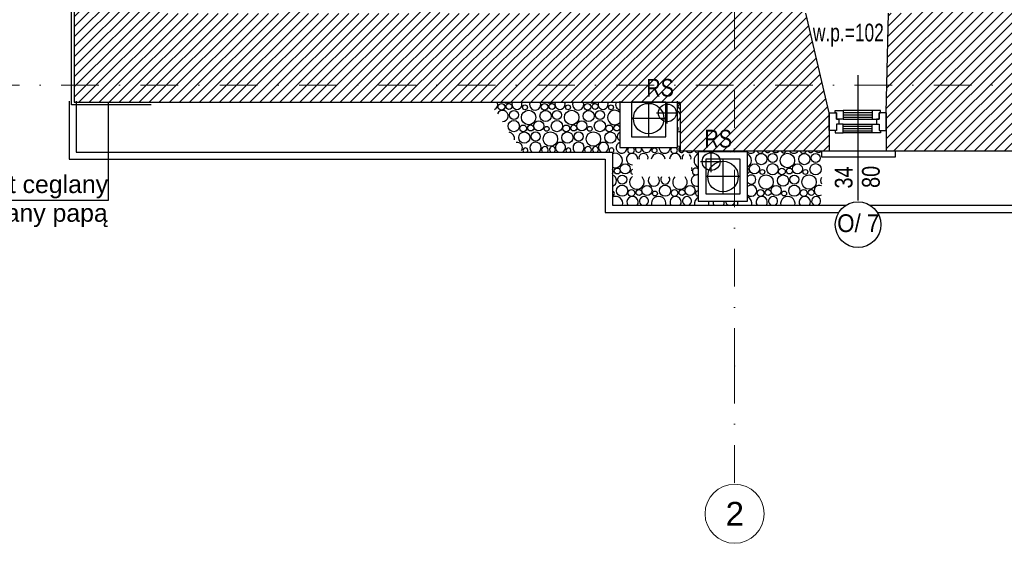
# Model space of a CAD drawing. Header units: millimetres. Extents: x 77315 to 1043159, y -108895 to -47794.
# Tile 2 of 87: x 81856 to 90176, y -108895 to -104469. Entities that reach past the tile are written whole.
import ezdxf

# ---------------------------------------------------------------- set-up
doc = ezdxf.new("R2010")
doc.units = ezdxf.units.MM
doc.header["$MEASUREMENT"] = 0
doc.linetypes.add('Dot & Dashed', pattern=[670.277762, 317.5, -176.388889, 0, -176.388874])
for name, color, linetype in [('detalokna', 7, 'Continuous'), ('HATCH', 7, 'Continuous'), ('Nowe_A-OKNA-OPIS', 7, 'Continuous'), ('Nowe_A_okno', 7, 'Continuous'), ('opaska', 7, 'Continuous'), ('opisy inne', 7, 'Continuous'), ('OSIE', 7, 'Continuous'), ('PARAPET', 7, 'Continuous'), ('RURY SPUSTOWE', 7, 'Continuous'), ('Structural - Bearing', 7, 'Continuous'), ('Structural - Grid', 7, 'Continuous')]:
    doc.layers.add(name, color=color, linetype=linetype)
doc.styles.add('STYL_AUTOMATYCZNY_1', font='arial.ttf')
doc.styles.add('STYL_AUTOMATYCZNY_3', font='arial.ttf', dxfattribs={"width": 0.8})
doc.styles.add('STYL_AUTOMATYCZNY_4', font='arial.ttf', dxfattribs={"width": 0.7})
doc.styles.add('STYL_AUTOMATYCZNY_5', font='arial.ttf', dxfattribs={"width": 0.9})
pattern_1 = [(45, (0, 0), (-42.426407, 42.426407), [])]

# ---------------------------------------------------------------- blocks, each defined once
blk = doc.blocks.new('*X2')
at = {"layer": 'HATCH'}
for centre, radius in [((85926.9, -105205.8), 28.6), ((85990.7, -105202.2), 25.1), ((86032.6, -105274.3), 38.4), ((86156.7, -105295.6), 61.2), ((86125.5, -105209.9), 20.7), ((86300.3, -105283.1), 47.7), ((86290.6, -105205.8), 28.6), ((86354.4, -105202.2), 25.1), ((86396.3, -105274.3), 38.4), ((86520.4, -105295.6), 61.2), ((86489.2, -105209.9), 20.7), ((86664, -105283.1), 47.7), ((86654.3, -105205.8), 28.6), ((86718.1, -105202.2), 25.1), ((86760, -105274.3), 38.4), ((86852.9, -105209.9), 20.7), ((86031.6, -105368.7), 47.3), ((86241.8, -105366.5), 42.6), ((86395.3, -105368.7), 47.3), ((86605.5, -105366.5), 42.6), ((86759, -105368.7), 47.3), ((86110.6, -105387.8), 28.6), ((86174.4, -105384.2), 25.1), ((86309.2, -105391.9), 20.7), ((86474.3, -105387.8), 28.6), ((86538.1, -105384.2), 25.1), ((86672.9, -105391.9), 20.7), ((86838, -105387.8), 28.6), ((86901.9, -105384.2), 25.1), ((86120.3, -105465.1), 47.7), ((86216.3, -105456.3), 38.4), ((86340.4, -105477.6), 61.2), ((86484, -105465.1), 47.7), ((86580, -105456.3), 38.4), ((86704.1, -105477.6), 61.2), ((86847.7, -105465.1), 47.7), ((87220.3, -105573.9), 20.7), ((88122.5, -105647.1), 47.7), ((88218.6, -105638.3), 38.4), ((88342.7, -105659.6), 61.2), ((88486.2, -105647.1), 47.7), ((88582.3, -105638.3), 38.4), ((86905.6, -105748.2), 25.1), ((86972.9, -105730.5), 42.6), ((88064.1, -105730.5), 42.6), ((88131.4, -105755.9), 20.7), ((88217.5, -105732.7), 47.3), ((88296.6, -105751.8), 28.6), ((88360.4, -105748.2), 25.1), ((88427.8, -105730.5), 42.6), ((88495.1, -105755.9), 20.7), ((88581.2, -105732.7), 47.3), ((86947.4, -105820.3), 38.4), ((88162.7, -105841.6), 61.2), ((88306.2, -105829.1), 47.7), ((88402.3, -105820.3), 38.4), ((88526.4, -105841.6), 61.2), ((86946.4, -105914.7), 47.3), ((87025.4, -105933.8), 28.6), ((87089.3, -105930.2), 25.1), ((87156.6, -105912.5), 42.6), ((87310.1, -105914.7), 47.3), ((87389.1, -105933.8), 28.6), ((87453, -105930.2), 25.1), ((87520.3, -105912.5), 42.6), ((88116.6, -105933.8), 28.6), ((88180.4, -105930.2), 25.1), ((88247.8, -105912.5), 42.6), ((88401.2, -105914.7), 47.3), ((88480.3, -105933.8), 28.6), ((88544.1, -105930.2), 25.1), ((87224, -105937.9), 20.7), ((88315.1, -105937.9), 20.7)]:
    blk.add_circle(centre, radius, dxfattribs=at)
for centre, radius, start, end in [((85847.9, -105186.7), 47.3, 296.36828, 24.00884), ((85936.6, -105283.1), 47.7, 269.06937, 157.57709), ((85973, -105113.6), 61.2, 241.58468, 298.41532), ((86058.1, -105184.5), 42.6, 156.33267, 23.66733), ((86211.6, -105186.7), 47.3, 155.99116, 24.00884), ((86336.7, -105113.6), 61.2, 241.58468, 298.41532), ((86421.8, -105184.5), 42.6, 156.33267, 23.66733), ((86575.3, -105186.7), 47.3, 155.99116, 24.00884), ((86700.4, -105113.6), 61.2, 241.58468, 298.41532), ((86785.5, -105184.5), 42.6, 156.33267, 23.66733), ((86884.1, -105295.6), 61.2, 44.50216, 315.49784), ((86939, -105186.7), 47.3, 155.99116, 256.28851), ((87427.8, -105113.6), 61.2, 257.03628, 279.14246), ((87445.6, -105202.2), 25.1, 108.61501, 251.38499), ((87391.4, -105283.1), 47.7, 14.62034, 61.58231), ((87391.4, -105283.1), 47.7, 298.41769, 345.37966), ((86969.2, -105366.5), 42.6, 166.90282, 193.09718), ((87400.3, -105391.9), 20.7, 311.83765, 48.16235), ((85976.7, -105477.6), 61.2, 352.65671, 73.98975), ((86943.7, -105456.3), 38.4, 114.55719, 245.44281), ((87431.5, -105477.6), 61.2, 84.35755, 106.55308), ((86061.8, -105548.5), 42.6, 322.93227, 103.71419), ((86129.2, -105573.9), 20.7, 317.79185, 222.20815), ((86215.3, -105550.7), 47.3, 308.26607, 231.73393), ((86294.3, -105569.8), 28.6, 320.88386, 219.11614), ((86358.1, -105566.2), 25.1, 300.59892, 239.40108), ((86425.5, -105548.5), 42.6, 292.50151, 247.49849), ((86492.9, -105573.9), 20.7, 317.79185, 222.20815), ((86579, -105550.7), 47.3, 308.26607, 231.73393), ((86658, -105569.8), 28.6, 320.88386, 219.11614), ((86721.9, -105566.2), 25.1, 300.59892, 239.40108), ((86789.2, -105548.5), 42.6, 292.50151, 247.49849), ((86856.6, -105573.9), 20.7, 291.26605, 222.20815), ((86942.7, -105550.7), 47.3, 108.38516, 3.1191), ((87021.7, -105569.8), 28.6, 130.67436, 49.32564), ((87085.6, -105566.2), 25.1, 133.67095, 46.32905), ((87152.9, -105548.5), 42.6, 179.45269, 0.54731), ((87306.4, -105550.7), 47.3, 176.8809, 3.1191), ((87385.4, -105569.8), 28.6, 130.67436, 49.32564), ((87431.5, -105477.6), 61.2, 253.44692, 275.64245), ((87449.3, -105566.2), 25.1, 117.84468, 331.39656), ((86887.8, -105659.6), 61.2, 247.18874, 112.81128), ((87031.4, -105647.1), 47.7, 0.58964, 272.29353), ((87127.4, -105638.3), 38.4, 347.46067, 192.53933), ((87251.5, -105659.6), 61.2, 12.21211, 167.78789), ((87395.1, -105647.1), 47.7, 0.58964, 179.41036), ((87491.1, -105638.3), 38.4, 128.37524, 192.53933), ((87516.6, -105548.5), 42.6, 224.33693, 315.62817), ((87491.1, -105638.3), 38.4, 347.46067, 51.62476), ((87615.2, -105659.6), 61.2, 114.01049, 245.98951), ((87584, -105573.9), 20.7, 192.11867, 287.80852), ((87584, -105573.9), 20.7, 321.95897, 347.84643), ((87670.1, -105550.7), 47.3, 215.7121, 229.53859), ((87670.1, -105550.7), 47.3, 310.46141, 324.253), ((87749.1, -105569.8), 28.6, 197.36883, 216.20541), ((87749.1, -105569.8), 28.6, 323.79459, 342.59627), ((87813, -105566.2), 25.1, 208.8572, 234.57771), ((87813, -105566.2), 25.1, 305.42229, 331.1079), ((87880.3, -105548.5), 42.6, 224.5459, 243.74738), ((87880.3, -105548.5), 42.6, 296.25262, 315.4192), ((87947.7, -105573.9), 20.7, 192.43283, 218.04103), ((87947.7, -105573.9), 20.7, 321.95897, 347.53227), ((88033.8, -105550.7), 47.3, 215.87753, 229.53859), ((88033.8, -105550.7), 47.3, 235.28443, 324.08757), ((87979, -105659.6), 61.2, 297.14672, 62.85328), ((88112.9, -105569.8), 28.6, 197.60161, 342.36349), ((88176.7, -105566.2), 25.1, 209.14666, 330.81844), ((88244.1, -105548.5), 42.6, 224.75563, 315.20947), ((88311.4, -105573.9), 20.7, 192.74737, 347.21773), ((88397.5, -105550.7), 47.3, 216.04331, 323.92179), ((88476.6, -105569.8), 28.6, 197.83469, 342.13041), ((88540.4, -105566.2), 25.1, 209.43694, 330.52816), ((88607.8, -105548.5), 42.6, 224.96611, 302.56033), ((86841.7, -105751.8), 28.6, 321.47408, 38.52594), ((87040.3, -105755.9), 20.7, 109.79565, 250.20435), ((87490.1, -105732.7), 47.3, 343.44131, 16.55869), ((87569.1, -105751.8), 28.6, 42.16622, 317.83378), ((87996.7, -105748.2), 25.1, 294.00346, 65.99654), ((86851.4, -105829.1), 47.7, 285.44312, 74.5569), ((87071.5, -105841.6), 61.2, 128.65305, 44.86497), ((87215.1, -105829.1), 47.7, 139.90664, 40.09336), ((87311.1, -105820.3), 38.4, 145.17069, 34.82931), ((87435.2, -105841.6), 61.2, 135.13503, 44.86497), ((87578.8, -105829.1), 47.7, 76.01688, 283.98312), ((88038.6, -105820.3), 38.4, 214.34229, 145.65771), ((88669.9, -105829.1), 47.7, 145.4002, 214.5998), ((88037.5, -105914.7), 47.3, 229.61856, 130.38144), ((88611.5, -105912.5), 42.6, 63.18862, 296.78438), ((86860.3, -105937.9), 20.7, 280.56696, 79.43306), ((86891.5, -106023.6), 61.2, 346.27437, 116.63246), ((87035.1, -106011.1), 47.7, 325.55736, 214.44264), ((87131.1, -106002.3), 38.4, 291.03327, 248.96673), ((87255.2, -106023.6), 61.2, 346.27437, 193.72563), ((87398.8, -106011.1), 47.7, 325.55736, 214.44264), ((87494.8, -106002.3), 38.4, 291.03327, 248.96673), ((87619, -106023.6), 61.2, 117.87041, 193.72563), ((87587.7, -105937.9), 20.7, 82.73147, 277.26853), ((87982.7, -106023.6), 61.2, 346.27437, 66.69028), ((88126.2, -106011.1), 47.7, 325.55736, 214.44264), ((88222.3, -106002.3), 38.4, 291.03327, 248.96673), ((88346.4, -106023.6), 61.2, 346.27437, 193.72563), ((88489.9, -106011.1), 47.7, 325.55736, 214.44264), ((88586, -106002.3), 38.4, 291.03327, 248.96673), ((87619, -106023.6), 61.2, 346.27437, 19.42923), ((87762.5, -106011.1), 47.7, 170.46261, 214.44264), ((87762.5, -106011.1), 47.7, 325.55736, 9.53739), ((87858.6, -106002.3), 38.4, 181.36519, 248.96673), ((87858.6, -106002.3), 38.4, 291.03327, 358.63481), ((87982.7, -106023.6), 61.2, 160.57077, 193.72563)]:
    blk.add_arc(centre, radius, start, end, dxfattribs=at)

msp = doc.modelspace()

# ---------------------------------------------------------------- hatches: boundary and pattern name
at = {"layer": 'HATCH'}
h = msp.add_hatch(dxfattribs=at)
h.set_pattern_fill('Common_Brick_0002', color=256, style=0, pattern_type=2)
h.set_pattern_definition(pattern_1)
h.paths.add_polyline_path([(89197.1, -104413.1), (89177.3, -105255.8), (89177.3, -105405.8), (89177.3, -105471.8), (89177.3, -105578.2), (90487.3, -105578.2), (90487.3, -105471.9), (90487.3, -105255.8), (90407.3, -104600.2), (90407.3, -104100.2), (90407.3, -103900.2), (90407.3, -101528.1), (90407.3, -100928.1), (90560.7, -100928.1), (90560.7, -100745.8), (91953, -100745.8), (92047.3, -100080.1), (92076.9, -100080.1), (92076.9, -99980.1), (90247.3, -99978.1), (90247.3, -99878.1), (89347.3, -99908.1), (89347.3, -100028.1), (89257.3, -100028.1), (89257.3, -100933.1), (89547.3, -100933.1), (89525.3, -101528.1), (89508, -101998.7), (89956.3, -101998.7), (89956.3, -102598.7), (89485.9, -102598.7), (89477.3, -102833.1), (89397.3, -102833.1), (89397.3, -102933.1), (89473.6, -102933.1), (89464.1, -103900.2), (89462.1, -104100.2), (89459, -104413.1), (89459, -104413.2)])
h = msp.add_hatch(dxfattribs=at)
h.set_pattern_fill('Common_Brick_0002', color=256, style=0, pattern_type=2)
h.set_pattern_definition(pattern_1)
h.paths.add_polyline_path([(83067.7, -103608.9), (82317.3, -103497.8), (82317.3, -104248.9), (82317.3, -105167.4), (84022, -105167.4), (87437.6, -105167.4), (87437.6, -105578.2), (88697.3, -105578.6), (88697.3, -105471.8), (88697.3, -105405.8), (88697.3, -105255.8), (88498.5, -104413.2), (88498.5, -104161.5), (88017.3, -104161.5), (88017.3, -104142.1), (88017.3, -104021.5), (88297.3, -104021.5), (88297.3, -103922.3), (88295.4, -103921.9), (88295.5, -103900.2), (88297.3, -103587.6), (88297.3, -103218.2), (88297.3, -102933.1), (88597.3, -102933.1), (88597.3, -102833.1), (88297.3, -102833.1), (88297.3, -102598.7), (88168.2, -102598.7), (88168.2, -101998.7), (88297.3, -101998.7), (88297.3, -101528.1), (88297.3, -100933.1), (88367.3, -100933.1), (88367.3, -100833.1), (88367.3, -100035.4), (88287.3, -100035.4), (88287.3, -99926.6), (87457.3, -99931.6), (87457.3, -100533.1), (87217.3, -100533.1), (87217.3, -100633.1), (87317.7, -100633.1), (87347.7, -101303.1), (87477.7, -101303.1), (87477.7, -101528.1), (87477.7, -103900.2), (87477.7, -104142.1), (87477.7, -104262), (87477.7, -104415.3), (86557.7, -104415.3), (86557.7, -104402.9), (86347.7, -104402.9), (86347.7, -104415.3), (85407.7, -104415.3), (85407.7, -104402.9), (85197.7, -104402.9), (85197.7, -104415.3), (84277.7, -104415.3), (84277.7, -104402.9), (84067.7, -104402.9), (84067.7, -104415.3), (83067.7, -104415.3), (83067.7, -104273.6)])

# ---------------------------------------------------------------- linework, layer by layer
at = {"layer": 'detalokna'}
msp.add_line((88697.3, -105578.2), (89177.3, -105578.2), dxfattribs=at)
msp.add_lwpolyline([(88630.7, -105578.2), (88630.7, -105628.2), (89256.2, -105628.2), (89256.2, -105578.2)], dxfattribs=at)
at = {"layer": 'Nowe_A-OKNA-OPIS'}
msp.add_line((88937.3, -104938.4), (88937.3, -105997.2), dxfattribs=at)
msp.add_circle((88940.2, -106201.5), 193, dxfattribs=at)
at = {"layer": 'Nowe_A_okno'}
for points in [[(88815.4, -105235.8), (88815.4, -105310.8), (88757.3, -105310.8), (88757.3, -105255.8), (88745.5, -105255.8), (88745.5, -105235.8)], [(89059.1, -105235.8), (89059.1, -105310.8), (89117.3, -105310.8), (89117.3, -105255.8), (89129.1, -105255.8), (89129.1, -105235.8)], [(88697.3, -105405.8), (88697.3, -105255.8), (88757.3, -105255.8), (88757.3, -105310.8), (88777.2, -105310.8), (88777.2, -105350.8), (88757.3, -105350.8), (88757.3, -105405.8)], [(89177.3, -105405.8), (89177.3, -105255.8), (89117.3, -105255.8), (89117.3, -105310.8), (89097.3, -105310.8), (89097.3, -105350.8), (89117.3, -105350.8), (89117.3, -105405.8)], [(88815.4, -105425.8), (88815.4, -105350.8), (88757.3, -105350.8), (88757.3, -105405.8), (88745.5, -105405.8), (88745.5, -105425.8)], [(89059.1, -105425.8), (89059.1, -105350.8), (89117.3, -105350.8), (89117.3, -105405.8), (89129.1, -105405.8), (89129.1, -105425.8)]]:
    msp.add_lwpolyline(points, close=True, dxfattribs=at)
for points in [[(89059.1, -105235.8), (88815.4, -105235.8)], [(88815.4, -105253.3), (89059.1, -105253.3)], [(88815.4, -105273.3), (89059.1, -105273.3)], [(88815.4, -105293.3), (89059.1, -105293.3)], [(88815.4, -105310.8), (89059.1, -105310.8)], [(88815.4, -105350.8), (89059.1, -105350.8)], [(88815.4, -105368.3), (89059.1, -105368.3)], [(88815.4, -105388.3), (89059.1, -105388.3)], [(88815.4, -105408.3), (89059.1, -105408.3)], [(89059.1, -105425.8), (88815.4, -105425.8)]]:
    msp.add_lwpolyline(points, dxfattribs=at)
at = {"layer": 'opaska'}
for points in [[(82274.1, -105157.8), (82274.1, -105647.8), (86804.1, -105647.8), (86804.1, -106098.1), (88777.3, -106098.1)], [(82334.1, -105157.8), (82334.1, -105587.8), (86864.1, -105587.8), (86864.1, -106038.1), (88837.6, -106038.1)], [(86927.8, -105157.8), (86927.8, -105548.1), (87414.1, -105548.1), (87414.1, -105157.8)], [(89042.8, -106038.1), (90848.9, -106038.1)], [(89103.1, -106098.1), (90828.1, -106098.1)]]:
    msp.add_lwpolyline(points, dxfattribs=at)
for points in [[(87316.8, -105167.4), (87025, -105167.4), (87025, -105459.2), (87316.8, -105459.2)], [(88006.9, -105586.7), (87590.3, -105586.7), (87590.3, -106003.2), (88006.9, -106003.2)], [(87944.5, -105649), (87652.7, -105649), (87652.7, -105940.8), (87944.5, -105940.8)]]:
    msp.add_lwpolyline(points, close=True, dxfattribs=at)
for centre in [(87170.9, -105304.9), (87798.6, -105794.9)]:
    msp.add_circle(centre, 128.9, dxfattribs=at)
at = {"layer": 'opisy inne'}
for p, q in [((82295.1, -105189.6), (82295.1, -104297.7)), ((82966.5, -105189.6), (82295.1, -105189.6))]:
    msp.add_line(p, q, dxfattribs=at)
msp.add_lwpolyline([(81639.2, -105994), (82607, -105994), (82607, -105632.2), (82607, -105167.4)], dxfattribs=at)
at = {"layer": 'OSIE'}
for p, q in [((87170.9, -105167.4), (87170.9, -105459.2)), ((87328.5, -105346.9), (87328.5, -105166.9)), ((87316.8, -105304.9), (87025, -105304.9)), ((87238.5, -105256.9), (87418.5, -105256.9)), ((87699, -105758.2), (87699, -105578.2)), ((87798.6, -105649), (87798.6, -105940.8)), ((87609, -105668.2), (87789, -105668.2)), ((87944.5, -105794.9), (87652.7, -105794.9))]:
    msp.add_line(p, q, dxfattribs=at)
at = {"layer": 'RURY SPUSTOWE'}
for centre in [(87328.5, -105256.9), (87699, -105668.2)]:
    msp.add_circle(centre, 75, dxfattribs=at)
at = {"layer": 'Structural - Bearing'}
for p, q in [((82317.3, -103497.8), (82317.3, -105167.4)), ((88697.3, -105255.8), (88498.5, -104413.2)), ((89177.3, -105255.8), (89197.1, -104413.1)), ((82317.3, -105167.4), (87437.6, -105167.4)), ((87437.6, -105167.4), (87437.6, -105578.2)), ((88697.3, -105255.8), (88697.3, -105578.6)), ((89177.3, -105255.8), (89177.3, -105578.2)), ((87437.6, -105578.2), (88697.3, -105578.6)), ((89177.3, -105578.2), (90487.3, -105578.2))]:
    msp.add_line(p, q, dxfattribs=at)
at = {"layer": 'Structural - Grid', "linetype": 'Dot & Dashed', "lineweight": 15}
for p, q in [((87897.3, -107395.1), (87897.3, -90541.9)), ((118724.5, -105021.8), (80780, -105021.8)), ((87897.3, -107395.1), (87897.3, -108395.1))]:
    msp.add_line(p, q, dxfattribs=at)
at = {"layer": 'Structural - Grid', "linetype": 'Continuous', "lineweight": 15}
msp.add_circle((87897.3, -108645.1), 250, dxfattribs=at)
at = {"layer": 'Structural - Grid', "linetype": 'Dot & Dashed', "lineweight": 15}
msp.add_point((87897.3, -107395.1), dxfattribs=at)
msp.add_point((87897.3, -107395.1), dxfattribs=at)

# ---------------------------------------------------------------- block references
at = {"layer": 'HATCH'}
msp.add_blockref('*X2', (0, 0), dxfattribs=at)

# ---------------------------------------------------------------- texts
at = {"layer": 'Nowe_A-OKNA-OPIS', "char_height": 150, "attachment_point": 5, "rotation": 90, "style": 'STYL_AUTOMATYCZNY_3'}
for s, insert in [('\\A1;{\\pqc;\\fArial|b0|i0|c238|p0;\\W0.800000;34}', (88819.5, -105802.7)), ('\\A1;{\\pqc;\\fArial|b0|i0|c238|p0;\\W0.800000;80}', (89049.3, -105797.8))]:
    msp.add_mtext(s, dxfattribs=dict(at, insert=insert))
at = {"layer": 'Nowe_A-OKNA-OPIS', "insert": (88942.1, -106190), "char_height": 150, "attachment_point": 5, "style": 'STYL_AUTOMATYCZNY_5'}
msp.add_mtext('\\A1;{\\pqc;\\fArial|b0|i0|c238|p0;\\W0.900000;O/ 7}', dxfattribs=at)
at = {"layer": 'opisy inne', "char_height": 150, "attachment_point": 5}
for s, insert, style in [('\\A1;{\\pqc;\\fArial|b0|i0|c238|p0;\\W0.800000;RS}', (87267.2, -105045.1), 'STYL_AUTOMATYCZNY_3'), ('\\A1;{\\pqc;\\fArial|b0|i0|c238|p0;\\W0.800000;RS}', (87758.3, -105475.9), 'STYL_AUTOMATYCZNY_3'), ('\\A1;{\\pqc;\\fArial|b0|i0|c238|p0;\\W1.000000;fundament\\fArial|b0|i0|c238|p0;\\W1.000000; \\fArial|b0|i0|c238|p0;\\W1.000000;ceglany}', (81718.1, -105882.1), 'STYL_AUTOMATYCZNY_1'), ('\\A1;{\\pqc;\\fArial|b0|i0|c238|p0;\\W1.000000;izolowany papą}', (81878.2, -106124.9), 'STYL_AUTOMATYCZNY_1')]:
    msp.add_mtext(s, dxfattribs=dict(at, insert=insert, style=style))
at = {"layer": 'PARAPET', "insert": (88858.2, -104600.2), "char_height": 150, "attachment_point": 5, "style": 'STYL_AUTOMATYCZNY_4'}
msp.add_mtext('\\A1;{\\pqc;\\fArial|b0|i0|c238|p0;\\W0.700000;w.p.=102}', dxfattribs=at)
at = {"layer": 'Structural - Grid', "lineweight": 15, "insert": (87821, -108545.1), "char_height": 200, "attachment_point": 1, "style": 'STYL_AUTOMATYCZNY_1'}
msp.add_mtext('\\A1;{\\pql;\\pt0;\\fArial|b0|i0|c238|p0;\\W1.000000;2}', dxfattribs=at)

doc.saveas('drawing.dxf')
